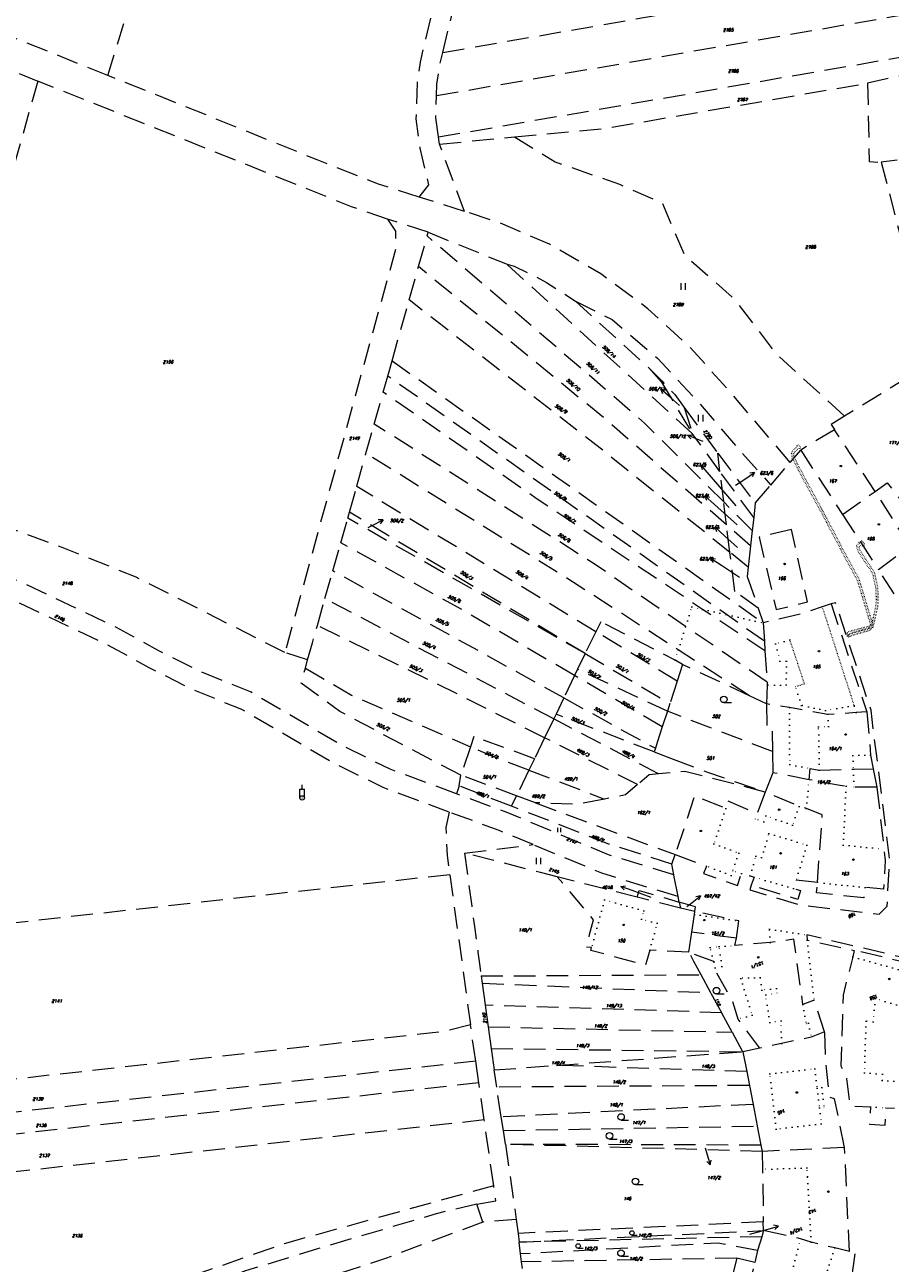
# Model space of a CAD drawing. Header units: metres. Extents: x -626722 to -621116, y -1178216 to -1174550.
# Tile 38 of 86: x -624368 to -624170, y -1176769 to -1176484. Entities that reach past the tile are written whole.
import ezdxf
from ezdxf.enums import TextEntityAlignment as Align

# ---------------------------------------------------------------- set-up
doc = ezdxf.new("R2010")
doc.units = ezdxf.units.M
doc.header["$MEASUREMENT"] = 0
doc.linetypes.add('DASHEDX2', pattern=[1.5, 1, -0.5])
doc.linetypes.add('DOT', pattern=[0.25, 0, -0.25])
for name, color, linetype, lineweight in [('8_kat_KN_Hranice parcel', 200, 'DASHEDX2', 25), ('8_kat_KN_PČ popisy', 210, 'Continuous', 0), ('8_kat_KN_Slučkové čáry', 200, 'DOT', 25), ('8_kat_KN_Značky budov', 7, 'Continuous', 0), ('8_kat_KN_Značky kultur', 7, 'Continuous', 0), ('8_kat_KN_Čísla parcel', 200, 'Continuous', 25)]:
    doc.layers.add(name, color=color, linetype=linetype, lineweight=lineweight)
doc.layers.add('8_kat_KN_Věcná_břemena', color=206, linetype='DOT')
doc.styles.add('Style-ITALICS', font='ITALICS.shx')

# ---------------------------------------------------------------- blocks, each defined once
blk = doc.blocks.new('4.02')
at = {"layer": '8_kat_KN_Značky budov', "color": 7, "linetype": 'Continuous', "lineweight": 13}
blk.add_circle((-0.01, 0), 0.175, dxfattribs=at)
blk = doc.blocks.new('1029_143')
at = {"layer": '8_kat_KN_PČ popisy', "color": 6, "linetype": 'Continuous', "lineweight": 0}
for p, q in [((-2.82, 1.03), (-1.71, 1.15)), ((0, 0), (-2.82, 1.03)), ((-2.82, 1.03), (-2.05, 0.21))]:
    blk.add_line(p, q, dxfattribs=at)
blk = doc.blocks.new('1029_22')
at = {"layer": '8_kat_KN_PČ popisy', "color": 6, "linetype": 'Continuous', "lineweight": 0}
for p, q in [((0, 0), (2.36, 1.85)), ((2.36, 1.85), (1.27, 1.63)), ((2.36, 1.85), (1.88, 0.84))]:
    blk.add_line(p, q, dxfattribs=at)
blk = doc.blocks.new('1029_213')
at = {"layer": '8_kat_KN_PČ popisy', "color": 6, "linetype": 'Continuous', "lineweight": 0}
for p, q in [((0, 0), (2.67, 1.36)), ((2.67, 1.36), (1.55, 1.35)), ((2.67, 1.36), (2.01, 0.46))]:
    blk.add_line(p, q, dxfattribs=at)
blk = doc.blocks.new('1029_72')
at = {"layer": '8_kat_KN_PČ popisy', "color": 6, "linetype": 'Continuous', "lineweight": 0}
for p, q in [((0, 0), (2.89, 0.83)), ((2.89, 0.83), (1.78, 1.03)), ((2.89, 0.83), (2.06, 0.07))]:
    blk.add_line(p, q, dxfattribs=at)
blk = doc.blocks.new('1029_152')
at = {"layer": '8_kat_KN_PČ popisy', "color": 6, "linetype": 'Continuous', "lineweight": 0}
for p, q in [((0, 0), (0.88, -2.87)), ((0.88, -2.87), (0.11, -2.06)), ((0.88, -2.87), (1.06, -1.77))]:
    blk.add_line(p, q, dxfattribs=at)
blk = doc.blocks.new('1029_168')
at = {"layer": '8_kat_KN_PČ popisy', "color": 6, "linetype": 'Continuous', "lineweight": 0}
for p, q in [((-2.78, 1.12), (-1.67, 1.21)), ((0, 0), (-2.78, 1.12)), ((-2.78, 1.12), (-2.04, 0.28))]:
    blk.add_line(p, q, dxfattribs=at)
blk = doc.blocks.new('1029_95')
at = {"layer": '8_kat_KN_PČ popisy', "color": 6, "linetype": 'Continuous', "lineweight": 0}
for p, q in [((0, 0), (-2.26, 1.97)), ((-2.26, 1.97), (-1.18, 1.69)), ((-2.26, 1.97), (-1.84, 0.93))]:
    blk.add_line(p, q, dxfattribs=at)
blk = doc.blocks.new('1029_64')
at = {"layer": '8_kat_KN_PČ popisy', "color": 6, "linetype": 'Continuous', "lineweight": 0}
for p, q in [((0, 0), (-2.52, 1.63)), ((-2.52, 1.63), (-1.4, 1.51)), ((-2.52, 1.63), (-1.95, 0.67))]:
    blk.add_line(p, q, dxfattribs=at)
blk = doc.blocks.new('1029_166')
at = {"layer": '8_kat_KN_PČ popisy', "color": 6, "linetype": 'Continuous', "lineweight": 0}
for p, q in [((0, 0), (-2.23, 2.01)), ((-2.23, 2.01), (-1.15, 1.71)), ((-2.23, 2.01), (-1.82, 0.97))]:
    blk.add_line(p, q, dxfattribs=at)
blk = doc.blocks.new('1029_255')
at = {"layer": '8_kat_KN_PČ popisy', "color": 6, "linetype": 'Continuous', "lineweight": 0}
for p, q in [((0, 0), (-1.97, 2.27)), ((-1.97, 2.27), (-0.93, 1.84)), ((-1.97, 2.27), (-1.69, 1.18))]:
    blk.add_line(p, q, dxfattribs=at)
blk = doc.blocks.new('1029_41')
at = {"layer": '8_kat_KN_PČ popisy', "color": 6, "linetype": 'Continuous', "lineweight": 0}
for p, q in [((0, 0), (2.49, 1.68)), ((2.49, 1.68), (1.38, 1.53)), ((2.49, 1.68), (1.94, 0.7))]:
    blk.add_line(p, q, dxfattribs=at)
blk = doc.blocks.new('3.04')
at = {"layer": '8_kat_KN_Značky kultur', "color": 7, "linetype": 'Continuous', "lineweight": 13}
blk.add_line((0.01, 0), (1.76, 0), dxfattribs=at)
blk.add_circle((0.01, 0.75), 0.75, dxfattribs=at)
blk = doc.blocks.new('3.04_2')
at = {"layer": '8_kat_KN_Značky kultur', "color": 7, "linetype": 'Continuous', "lineweight": 13}
blk.add_line((0.01, 0), (1.18, 0), dxfattribs=at)
blk.add_circle((0, 0.5), 0.502, dxfattribs=at)
blk = doc.blocks.new('3.06_1')
at = {"layer": '8_kat_KN_Značky kultur', "color": 7, "linetype": 'Continuous', "lineweight": 13}
for p, q in [((-0.34, 0), (-0.34, 1)), ((0.33, 0), (0.33, 1))]:
    blk.add_line(p, q, dxfattribs=at)
blk = doc.blocks.new('3.06')
at = {"layer": '8_kat_KN_Značky kultur', "color": 7, "linetype": 'Continuous', "lineweight": 13}
for p, q in [((-0.51, 0), (-0.51, 1.5)), ((0.49, 0), (0.49, 1.5))]:
    blk.add_line(p, q, dxfattribs=at)
blk = doc.blocks.new('4.11')
at = {"layer": '8_kat_KN_Značky budov', "lineweight": 13}
for p, q in [((0, 2), (0, 3)), ((-0.5, 2), (0.5, 2)), ((-0.5, 0), (-0.5, 2)), ((0.5, 0), (0.5, 2))]:
    blk.add_line(p, q, dxfattribs=at)
for radius in [0.5, 0.0303]:
    blk.add_circle((0, 0), radius, dxfattribs=at)

msp = doc.modelspace()

# ---------------------------------------------------------------- linework, layer by layer
at = {"layer": '8_kat_KN_Hranice parcel', "lineweight": 13, "ltscale": 5}
for p, q in [((-624272.36, -1176490.58), (-624129.11, -1176465.74)), ((-624273.8, -1176500.5), (-624127.08, -1176475.06)), ((-624272.36, -1176490.58), (-624269.81, -1176480.02)), ((-624349.3, -1176495.88), (-624384.15, -1176481.91)), ((-624273.36, -1176510.01), (-624127.41, -1176484.77)), ((-624365.41, -1176497.17), (-624392.45, -1176593.15)), ((-624369.67, -1176495.43), (-624365.41, -1176497.17)), ((-624273.11, -1176511.64), (-624273.36, -1176510.01)), ((-624273.11, -1176511.64), (-624255.93, -1176510)), ((-624267.37, -1176527.1), (-624273.11, -1176511.64)), ((-624160.56, -1176514.44), (-624171.64, -1176515.82)), ((-624267.37, -1176527.1), (-624277.79, -1176523.8)), ((-624275.73, -1176531.87), (-624285.05, -1176528.87)), ((-624277.96, -1176539.8), (-624275.98, -1176532.75)), ((-624275.98, -1176532.75), (-624275.73, -1176531.87)), ((-624275.73, -1176531.87), (-624257.59, -1176539.26)), ((-624280.1, -1176547.44), (-624277.96, -1176539.8)), ((-624215.05, -1176578.15), (-624257.59, -1176539.26)), ((-624284.04, -1176561.44), (-624280.1, -1176547.44)), ((-624241.9, -1176547.76), (-624225.02, -1176563.05)), ((-624285.02, -1176564.94), (-624284.04, -1176561.44)), ((-624284.04, -1176561.44), (-624198.77, -1176621.63)), ((-624286.07, -1176568.66), (-624285.02, -1176564.94)), ((-624225.02, -1176563.05), (-624222.12, -1176566.32)), ((-624165.29, -1176565.15), (-624180.08, -1176574.16)), ((-624222.12, -1176566.32), (-624215.05, -1176578.15)), ((-624288.12, -1176575.97), (-624286.07, -1176568.66)), ((-624216.89, -1176572.16), (-624209.22, -1176582.64)), ((-624216.89, -1176572.16), (-624215.05, -1176578.15)), ((-624290.02, -1176582.72), (-624288.12, -1176575.97)), ((-624208.7, -1176586.85), (-624215.05, -1176578.15)), ((-624182.35, -1176577.29), (-624190.15, -1176581.96)), ((-624173.07, -1176591.44), (-624182.35, -1176577.29)), ((-624209.22, -1176582.64), (-624200.59, -1176594.15)), ((-624208.7, -1176586.85), (-624209.22, -1176582.64)), ((-624192.57, -1176584.78), (-624190.15, -1176581.96)), ((-624190.15, -1176581.96), (-624180.51, -1176596.76)), ((-624197.04, -1176590), (-624192.57, -1176584.78)), ((-624200.95, -1176597.47), (-624208.7, -1176586.85)), ((-624207.83, -1176593.86), (-624208.7, -1176586.85)), ((-624293.83, -1176596.23), (-624292.15, -1176590.31)), ((-624237.2, -1176623.69), (-624292.15, -1176590.31)), ((-624200.59, -1176594.15), (-624197.04, -1176590)), ((-624201.26, -1176600.4), (-624207.83, -1176593.86)), ((-624207.18, -1176599.16), (-624207.83, -1176593.86)), ((-624200.59, -1176594.15), (-624200.95, -1176597.47)), ((-624180.51, -1176596.76), (-624173.07, -1176591.44)), ((-624165.02, -1176604.03), (-624173.07, -1176591.44)), ((-624294.22, -1176597.61), (-624293.83, -1176596.23)), ((-624180.51, -1176596.76), (-624172.29, -1176609.4)), ((-624295.81, -1176603.23), (-624294.22, -1176597.61)), ((-624239.66, -1176628.71), (-624294.22, -1176597.61)), ((-624201.65, -1176603.98), (-624207.18, -1176599.16)), ((-624206.4, -1176605.47), (-624207.18, -1176599.16)), ((-624200.95, -1176597.47), (-624201.26, -1176600.4)), ((-624201.26, -1176600.4), (-624201.65, -1176603.98)), ((-624297.64, -1176609.71), (-624295.81, -1176603.23)), ((-624202.18, -1176608.86), (-624206.4, -1176605.47)), ((-624205.29, -1176614.45), (-624206.4, -1176605.47)), ((-624201.65, -1176603.98), (-624202.18, -1176608.86)), ((-624172.29, -1176609.4), (-624165.02, -1176604.03)), ((-624299.44, -1176616.09), (-624297.64, -1176609.71)), ((-624202.18, -1176608.86), (-624202.41, -1176611.01)), ((-624202.41, -1176611.01), (-624199.88, -1176618.29)), ((-624164.55, -1176621.29), (-624172.29, -1176609.4)), ((-624301.19, -1176622.27), (-624299.44, -1176616.09)), ((-624246.88, -1176643.72), (-624299.44, -1176616.09)), ((-624199.88, -1176618.29), (-624205.29, -1176614.45)), ((-624199.88, -1176618.29), (-624198.77, -1176621.63)), ((-624183.15, -1176617.3), (-624174.95, -1176642.1)), ((-624236.07, -1176621.4), (-624237.2, -1176623.69)), ((-624198.77, -1176621.63), (-624198.49, -1176625.89)), ((-624237.2, -1176623.69), (-624239.66, -1176628.71)), ((-624218.51, -1176635.05), (-624237.2, -1176623.69)), ((-624198.49, -1176625.89), (-624198.35, -1176628.12)), ((-624198.35, -1176628.12), (-624197.88, -1176635.28)), ((-624303.42, -1176630.17), (-624308.65, -1176628.48)), ((-624303.95, -1176632.05), (-624303.42, -1176630.17)), ((-624239.66, -1176628.71), (-624241.43, -1176632.32)), ((-624239.66, -1176628.71), (-624220.2, -1176640.22)), ((-624242.12, -1176633.76), (-624244.57, -1176638.89)), ((-624241.43, -1176632.32), (-624242.12, -1176633.76)), ((-624221.94, -1176645.56), (-624242.12, -1176633.76)), ((-624220.77, -1176641.98), (-624241.43, -1176632.32)), ((-624217.27, -1176631.26), (-624218.51, -1176635.05)), ((-624201.93, -1176638.41), (-624217.27, -1176631.26)), ((-624218.51, -1176635.05), (-624220.2, -1176640.22)), ((-624244.57, -1176638.89), (-624246.36, -1176642.64)), ((-624244.57, -1176638.89), (-624223.54, -1176650.47)), ((-624197.99, -1176640.25), (-624201.93, -1176638.41)), ((-624220.77, -1176641.98), (-624221.94, -1176645.56)), ((-624220.2, -1176640.22), (-624220.77, -1176641.98)), ((-624196.61, -1176651.21), (-624220.77, -1176641.98)), ((-624174.95, -1176642.1), (-624174.08, -1176652.04)), ((-624246.88, -1176643.72), (-624248.99, -1176648.08)), ((-624246.36, -1176642.64), (-624246.88, -1176643.72)), ((-624222.79, -1176656.37), (-624246.88, -1176643.72)), ((-624223.81, -1176651.28), (-624246.36, -1176642.64)), ((-624265.24, -1176647.8), (-624266.04, -1176650.14)), ((-624251.31, -1176652.88), (-624265.24, -1176647.8)), ((-624248.99, -1176648.08), (-624251.31, -1176652.88)), ((-624227.63, -1176658.83), (-624248.99, -1176648.08)), ((-624221.94, -1176645.56), (-624223.1, -1176649.11)), ((-624266.04, -1176650.14), (-624268.25, -1176656.65)), ((-624223.54, -1176650.47), (-624223.81, -1176651.28)), ((-624223.1, -1176649.11), (-624223.54, -1176650.47)), ((-624251.31, -1176652.88), (-624252.58, -1176655.5)), ((-624223.81, -1176651.28), (-624219.43, -1176652.96)), ((-624196.61, -1176651.21), (-624196.55, -1176656.09)), ((-624174.08, -1176652.04), (-624173.46, -1176655.18)), ((-624268.63, -1176659.11), (-624268.25, -1176656.65)), ((-624255.42, -1176661.4), (-624268.25, -1176656.65)), ((-624252.58, -1176655.5), (-624255.42, -1176661.4)), ((-624252.58, -1176655.5), (-624235.21, -1176662.14)), ((-624196.55, -1176656.09), (-624198.28, -1176660.54)), ((-624188.21, -1176657.7), (-624196.55, -1176656.09)), ((-624188.21, -1176657.7), (-624187.96, -1176655.11)), ((-624187.96, -1176655.11), (-624185.87, -1176655.5)), ((-624185.87, -1176655.5), (-624178.05, -1176655.3)), ((-624178.05, -1176655.3), (-624173.46, -1176655.18)), ((-624173.46, -1176655.18), (-624172.63, -1176659.4)), ((-624268.63, -1176659.11), (-624269.22, -1176660.93)), ((-624256.57, -1176663.79), (-624268.63, -1176659.11)), ((-624256.57, -1176663.79), (-624255.42, -1176661.4)), ((-624251.11, -1176663), (-624255.42, -1176661.4)), ((-624267.4, -1176674.54), (-624251.63, -1176672.61)), ((-624219.77, -1176677.13), (-624218.97, -1176674.9)), ((-624270.76, -1176679.52), (-624435.5, -1176697.77)), ((-624270.76, -1176679.52), (-624266.01, -1176714.05)), ((-624219.29, -1176679.52), (-624219.77, -1176677.13)), ((-624218.3, -1176684.54), (-624219.29, -1176679.52)), ((-624227.68, -1176684.7), (-624246.08, -1176680)), ((-624217.76, -1176687.24), (-624227.68, -1176684.7)), ((-624218.04, -1176685.81), (-624218.3, -1176684.54)), ((-624218.04, -1176685.81), (-624217.76, -1176687.24)), ((-624214.46, -1176687.96), (-624217.76, -1176687.24)), ((-624215.83, -1176697.36), (-624215.16, -1176692.73)), ((-624204.93, -1176694.14), (-624215.16, -1176692.73)), ((-624263.54, -1176702.8), (-624213.03, -1176702.52)), ((-624263.54, -1176702.8), (-624263.31, -1176704.47)), ((-624263.31, -1176704.47), (-624210.79, -1176706.65)), ((-624263.31, -1176704.47), (-624262.62, -1176709.53)), ((-624210.79, -1176706.65), (-624213.03, -1176702.52)), ((-624208.3, -1176711.23), (-624210.79, -1176706.65)), ((-624208.3, -1176711.23), (-624262.62, -1176709.53)), ((-624262.62, -1176709.53), (-624261.94, -1176714.48)), ((-624205.87, -1176715.72), (-624208.3, -1176711.23)), ((-624264.8, -1176722.38), (-624266.01, -1176714.05)), ((-624261.94, -1176714.48), (-624205.87, -1176715.72)), ((-624261.94, -1176714.48), (-624261.27, -1176719.44)), ((-624203.44, -1176720.2), (-624205.87, -1176715.72)), ((-624199.53, -1176719.37), (-624203.44, -1176720.2)), ((-624261.27, -1176719.44), (-624203.44, -1176720.2)), ((-624261.27, -1176719.44), (-624260.59, -1176724.39)), ((-624246.22, -1176723.34), (-624203.44, -1176720.2)), ((-624203.44, -1176720.2), (-624202.55, -1176724.78)), ((-624264.8, -1176722.38), (-624462.12, -1176744.23)), ((-624264.08, -1176727.35), (-624264.8, -1176722.38)), ((-624260.59, -1176724.39), (-624246.22, -1176723.34)), ((-624259.99, -1176728.32), (-624260.59, -1176724.39)), ((-624202.55, -1176724.78), (-624246.22, -1176723.34)), ((-624202.55, -1176724.78), (-624201.94, -1176727.96)), ((-624264.08, -1176727.35), (-624462.27, -1176749.3)), ((-624262.85, -1176735.88), (-624264.08, -1176727.35)), ((-624201.94, -1176727.96), (-624259.99, -1176728.32)), ((-624258.93, -1176735.19), (-624259.99, -1176728.32)), ((-624201.94, -1176727.96), (-624201.1, -1176732.29)), ((-624201.1, -1176732.29), (-624258.93, -1176735.19)), ((-624201.1, -1176732.29), (-624200.13, -1176737.3)), ((-624262.85, -1176735.88), (-624429.46, -1176754.33)), ((-624260.67, -1176750.99), (-624262.85, -1176735.88)), ((-624258.46, -1176738.29), (-624258.93, -1176735.19)), ((-624258.46, -1176738.29), (-624200.13, -1176737.3)), ((-624257.98, -1176741.48), (-624258.46, -1176738.29)), ((-624200.13, -1176737.3), (-624199.28, -1176741.67)), ((-624199.28, -1176741.67), (-624257.98, -1176741.48)), ((-624199.01, -1176743.09), (-624257.98, -1176741.48)), ((-624257.98, -1176741.48), (-624255.5, -1176758.79)), ((-624199.28, -1176741.67), (-624199.01, -1176743.09)), ((-624180.06, -1176742.22), (-624199.01, -1176743.09)), ((-624178.95, -1176766.1), (-624180.06, -1176742.22)), ((-624263.19, -1176759.34), (-624264.53, -1176755.2)), ((-624255.5, -1176758.79), (-624263.19, -1176759.34)), ((-624255.5, -1176758.79), (-624255.04, -1176761.95)), ((-624198.73, -1176759.32), (-624255.04, -1176761.95)), ((-624255.04, -1176761.95), (-624254.81, -1176763.94)), ((-624254.81, -1176763.94), (-624198.67, -1176761.3)), ((-624198.67, -1176761.3), (-624199.09, -1176762.72)), ((-624198.67, -1176761.3), (-624198.73, -1176759.32)), ((-624199.09, -1176762.72), (-624254.81, -1176763.94)), ((-624254.5, -1176766.68), (-624254.81, -1176763.94)), ((-624199.09, -1176762.72), (-624200.04, -1176765.9)), ((-624254.26, -1176768.49), (-624254.5, -1176766.68)), ((-624204.79, -1176767.64), (-624254.26, -1176768.49)), ((-624200.67, -1176768.63), (-624204.79, -1176767.64)), ((-624200.04, -1176765.9), (-624200.67, -1176768.63)), ((-624253.09, -1176777.45), (-624254.26, -1176768.49))]:
    msp.add_line(p, q, dxfattribs=at)
at = {"layer": '8_kat_KN_Hranice parcel', "lineweight": 13, "ltscale": 5, "flags": 128}
for points in [[(-624349.3, -1176495.88), (-624306.56, -1176356.38), (-624263.81, -1176216.87)], [(-624277.79, -1176523.8), (-624275.57, -1176520.98), (-624277.54, -1176512.61), (-624278.47, -1176505.87), (-624278.21, -1176497.49), (-624277.52, -1176492.79), (-624265.4, -1176442.46), (-624258.11, -1176407.25), (-624253.27, -1176385.09), (-624242.43, -1176332.44), (-624230.02, -1176278.17), (-624228.28, -1176262.34), (-624228.78, -1176248.27), (-624230.08, -1176231.42)], [(-624273.8, -1176500.5), (-624273.72, -1176497.89), (-624273.09, -1176493.65), (-624272.36, -1176490.58)], [(-624140.67, -1176490.56), (-624159.96, -1176494.28), (-624174.78, -1176497.64)], [(-624285.05, -1176528.87), (-624293.38, -1176526.03), (-624325.22, -1176513.25), (-624365.41, -1176497.17)], [(-624277.79, -1176523.8), (-624287.18, -1176520.82), (-624301.22, -1176515.26), (-624333.62, -1176502.17), (-624349.3, -1176495.88)], [(-624255.93, -1176510), (-624234.84, -1176507.99), (-624174.78, -1176497.64)], [(-624174.78, -1176497.64), (-624174.4, -1176515.67), (-624171.64, -1176515.82)], [(-624273.36, -1176510.01), (-624273.96, -1176505.63), (-624273.8, -1176500.5)], [(-624255.93, -1176510), (-624246.57, -1176515.72), (-624231.78, -1176520.86), (-624221.95, -1176525.19), (-624216.96, -1176536.96), (-624205.52, -1176547.13), (-624195.82, -1176559.79), (-624180.08, -1176574.16)], [(-624171.64, -1176515.82), (-624166.45, -1176535.9), (-624163.94, -1176545.59), (-624158.34, -1176549.05), (-624139.59, -1176542.01)], [(-624192.57, -1176584.78), (-624206.05, -1176568.95), (-624215.49, -1176558.42), (-624225.26, -1176549.46), (-624236.1, -1176541.42), (-624247.85, -1176534.63), (-624259.47, -1176529.66), (-624267.37, -1176527.1)], [(-624285.05, -1176528.87), (-624283.26, -1176531.67), (-624283.14, -1176535.46), (-624308.65, -1176628.48)], [(-624207.83, -1176593.86), (-624226.01, -1176575.76), (-624275.98, -1176532.75)], [(-624207.18, -1176599.16), (-624235.45, -1176574.48), (-624277.96, -1176539.8)], [(-624257.59, -1176539.26), (-624255.98, -1176539.7), (-624252.46, -1176541.35), (-624248.56, -1176543.41), (-624241.9, -1176547.76)], [(-624206.4, -1176605.47), (-624236.23, -1176581.52), (-624280.1, -1176547.44)], [(-624241.9, -1176547.76), (-624233.48, -1176551.96), (-624222.97, -1176560.91), (-624213.59, -1176570.96), (-624204.91, -1176581.17), (-624197.04, -1176590)], [(-624198.49, -1176625.89), (-624207.18, -1176619.77), (-624285.02, -1176564.94)], [(-624225.02, -1176563.05), (-624222.06, -1176566.06), (-624219.09, -1176569.16), (-624216.89, -1176572.16)], [(-624198.35, -1176628.12), (-624212.69, -1176618.55), (-624250.94, -1176593.05), (-624286.07, -1176568.66)], [(-624180.08, -1176574.16), (-624183.17, -1176576.04), (-624182.35, -1176577.29)], [(-624197.88, -1176635.28), (-624216.58, -1176622.5), (-624237.84, -1176607.95), (-624288.12, -1176575.97)], [(-624292.15, -1176590.31), (-624292.05, -1176589.94), (-624290.02, -1176582.72)], [(-624201.93, -1176638.41), (-624218.28, -1176627.88), (-624243.64, -1176611.53), (-624290.02, -1176582.72)], [(-624269.22, -1176660.93), (-624284.49, -1176655.28), (-624295.51, -1176649.85), (-624316.56, -1176637.5), (-624327.8, -1176632.99), (-624337.73, -1176628), (-624347.48, -1176622.66), (-624369.54, -1176612.14), (-624427.46, -1176593.68), (-624446.95, -1176588.43), (-624455.73, -1176584.24)], [(-624173.07, -1176591.44), (-624170.28, -1176589.45), (-624160.91, -1176601.5)], [(-624308.65, -1176628.48), (-624342.82, -1176611.15), (-624359.83, -1176604.34), (-624385.01, -1176595.11), (-624392.45, -1176593.15)], [(-624239.66, -1176628.71), (-624287.86, -1176599.81), (-624293.83, -1176596.23)], [(-624270.87, -1176665.12), (-624286.06, -1176659.5), (-624297.6, -1176653.84), (-624318.55, -1176641.55), (-624329.65, -1176637.1), (-624339.82, -1176631.98), (-624349.64, -1176626.61), (-624371.19, -1176616.34), (-624428.24, -1176598.16)], [(-624192.25, -1176600.22), (-624199.71, -1176601.94), (-624195.76, -1176618.6), (-624188.55, -1176616.83), (-624192.25, -1176600.22)], [(-624242.12, -1176633.76), (-624267.89, -1176618.68), (-624295.81, -1176603.23)], [(-624244.57, -1176638.89), (-624271.69, -1176623.96), (-624297.64, -1176609.71)], [(-624201.5, -1176681.96), (-624201.8, -1176683.01), (-624190.32, -1176686.48), (-624172.15, -1176688.57), (-624170.3, -1176686.79), (-624169.7, -1176676.23), (-624173.99, -1176641.72), (-624182.14, -1176617.03), (-624183.15, -1176617.3)], [(-624183.15, -1176617.3), (-624185.21, -1176617.99), (-624190.61, -1176619.74), (-624198.77, -1176621.63)], [(-624303.42, -1176630.17), (-624302.31, -1176626.24), (-624301.19, -1176622.27)], [(-624248.99, -1176648.08), (-624268.47, -1176638.27), (-624301.19, -1176622.27)], [(-624217.27, -1176631.26), (-624219.02, -1176630.22), (-624236.07, -1176621.4)], [(-624268.25, -1176656.65), (-624281.44, -1176649.75), (-624295.99, -1176642.03), (-624304.92, -1176635.48), (-624303.95, -1176632.05)], [(-624303.95, -1176632.05), (-624293.36, -1176638.27), (-624266.04, -1176650.14)], [(-624197.88, -1176635.28), (-624197.84, -1176635.98), (-624197.99, -1176640.25)], [(-624174.95, -1176642.1), (-624177.37, -1176642.27), (-624183.91, -1176642.73), (-624192.75, -1176641.12), (-624197.99, -1176640.25)], [(-624197.99, -1176640.25), (-624197.93, -1176645.16), (-624196.69, -1176645.19), (-624196.61, -1176651.21)], [(-624252.58, -1176655.5), (-624261.81, -1176651.97), (-624266.04, -1176650.14)], [(-624219.43, -1176652.96), (-624211.59, -1176655.96), (-624198.28, -1176660.54)], [(-624222.79, -1176656.37), (-624224.97, -1176656.59), (-624227.63, -1176658.83)], [(-624198.28, -1176660.54), (-624216.79, -1176655.78), (-624222.79, -1176656.37)], [(-624227.63, -1176658.83), (-624230.41, -1176661.18), (-624235.21, -1176662.14)], [(-624172.63, -1176659.4), (-624177.92, -1176659.4), (-624179.71, -1176659.19), (-624181.51, -1176658.98), (-624188.21, -1176657.7)], [(-624172.63, -1176659.4), (-624171.03, -1176673.62), (-624170.72, -1176676.24), (-624171.12, -1176682.87), (-624175.35, -1176682.44), (-624175.67, -1176684.87), (-624186.49, -1176683.68), (-624186.3, -1176681.32)], [(-624219.29, -1176679.52), (-624234.31, -1176674.96), (-624257.78, -1176665.17), (-624269.22, -1176660.93)], [(-624235.21, -1176662.14), (-624241.45, -1176663.38), (-624251.11, -1176663)], [(-624198.28, -1176660.54), (-624200.17, -1176665.47), (-624206.79, -1176662.61), (-624207.35, -1176664.29), (-624214.54, -1176661.4), (-624218.97, -1176674.9)], [(-624186.3, -1176681.32), (-624185.18, -1176665.77), (-624188.85, -1176664.33), (-624190.52, -1176663.82), (-624198.28, -1176660.54)], [(-624270.87, -1176665.12), (-624271.7, -1176668.65), (-624271.36, -1176675.08), (-624270.76, -1176679.52)], [(-624251.63, -1176672.61), (-624259.43, -1176669.36), (-624270.87, -1176665.12)], [(-624219.77, -1176677.13), (-624234.2, -1176672.47), (-624256.57, -1176663.79)], [(-624251.11, -1176663), (-624244.76, -1176665.35), (-624218.97, -1176674.9)], [(-624218.3, -1176684.54), (-624235.83, -1176679.2), (-624251.63, -1176672.61)], [(-624246.08, -1176680), (-624249.96, -1176679.01), (-624267.4, -1176674.54)], [(-624267.4, -1176674.54), (-624266.38, -1176681.97), (-624265.73, -1176686.75), (-624265.1, -1176691.41), (-624264.62, -1176694.87), (-624264.29, -1176697.29), (-624263.92, -1176699.98), (-624263.54, -1176702.8)], [(-624218.97, -1176674.9), (-624211.78, -1176677.57), (-624212.49, -1176679.26), (-624204.67, -1176681.98), (-624203.75, -1176679.23), (-624201.77, -1176679.8), (-624200.81, -1176680.08), (-624201.5, -1176681.96)], [(-624215.83, -1176697.36), (-624224.84, -1176696.9), (-624225.43, -1176698.98), (-624225.81, -1176700.35), (-624231.84, -1176698.7), (-624238.37, -1176696.92), (-624238.18, -1176696.22), (-624239.38, -1176696.16), (-624239.28, -1176695.77), (-624238.64, -1176693.25), (-624237.77, -1176689.87), (-624246.08, -1176680)], [(-624186.3, -1176681.32), (-624191.19, -1176680.76), (-624191.8, -1176682.71), (-624190.17, -1176683.15), (-624190.82, -1176685.19), (-624201.5, -1176681.96)], [(-624227.68, -1176684.7), (-624227.25, -1176683.12), (-624218.04, -1176685.81)], [(-624214.46, -1176687.96), (-624214.3, -1176686.9), (-624218.04, -1176685.81)], [(-624215.16, -1176692.73), (-624214.56, -1176688.64), (-624214.46, -1176687.96)], [(-624204.93, -1176694.14), (-624204.34, -1176690.16), (-624214.46, -1176687.96)], [(-624123.4, -1176726.21), (-624121.42, -1176723.61), (-624143.48, -1176706.88), (-624157.04, -1176700.86), (-624177.58, -1176696), (-624188.76, -1176693.36), (-624188.63, -1176694.55), (-624177.84, -1176696.93)], [(-624184.64, -1176715.62), (-624187.05, -1176708.32), (-624189.64, -1176709.37), (-624191.71, -1176694.37), (-624197.13, -1176695.12), (-624205.3, -1176695.77), (-624204.93, -1176694.14)], [(-624213.03, -1176702.52), (-624214.7, -1176699.45), (-624215.83, -1176697.36)], [(-624199.53, -1176719.37), (-624204.51, -1176712.73), (-624205.72, -1176708.72), (-624209.59, -1176701.84), (-624209.76, -1176700.92), (-624210.12, -1176699.46), (-624215.83, -1176697.36)], [(-624177.84, -1176696.93), (-624178.19, -1176698.4), (-624180.42, -1176707.2), (-624180.93, -1176723.44), (-624179.59, -1176726.33), (-624178.84, -1176732.63), (-624174.14, -1176732.87), (-624174.34, -1176736.86), (-624170.76, -1176737.04), (-624170.55, -1176733.06), (-624168.56, -1176733.16)], [(-624159.14, -1176703.66), (-624165.08, -1176702.04), (-624164.87, -1176699.98), (-624177.84, -1176696.93)], [(-624266.01, -1176714.05), (-624272.28, -1176715.6), (-624461.91, -1176736.6)], [(-624184.64, -1176715.62), (-624187.72, -1176716.86), (-624194.26, -1176718.23), (-624194.57, -1176718.3), (-624199.19, -1176719.32), (-624199.53, -1176719.37)], [(-624180.06, -1176742.22), (-624182.36, -1176731.05), (-624183.49, -1176730.67), (-624184.41, -1176721.91), (-624184.64, -1176715.62)], [(-624199.01, -1176743.09), (-624198.93, -1176747.25), (-624198.73, -1176759.32)], [(-624260.67, -1176750.99), (-624308.53, -1176764.24), (-624335.77, -1176773.73), (-624405.13, -1176788.06), (-624412.3, -1176789.1), (-624419.21, -1176787.5), (-624430.33, -1176782.68)], [(-624264.53, -1176755.2), (-624260.17, -1176754.44), (-624260.67, -1176750.99)], [(-624264.53, -1176755.2), (-624273.89, -1176757.45), (-624301.13, -1176765.51), (-624317.7, -1176770.57), (-624334.78, -1176776.56), (-624367.43, -1176783.32), (-624404.52, -1176791), (-624412.43, -1176792.15), (-624420.39, -1176790.31), (-624430.45, -1176783.83)], [(-624263.19, -1176759.34), (-624285.53, -1176767.7), (-624310.58, -1176775.85), (-624337.93, -1176784.51), (-624397.85, -1176795.39), (-624406.74, -1176797.1), (-624413.68, -1176797.74), (-624421.5, -1176796.94), (-624427.95, -1176794.61), (-624430.1, -1176792.89)], [(-624178.95, -1176766.1), (-624182.34, -1176765.28), (-624187.77, -1176763.97), (-624190.17, -1176763.19), (-624198.67, -1176761.3)], [(-624200.04, -1176765.9), (-624209.2, -1176764.17), (-624254.5, -1176766.68)], [(-624204.79, -1176767.64), (-624206.34, -1176773.46), (-624207.12, -1176776.98)], [(-624179.31, -1176779.04), (-624178.07, -1176769.96), (-624177.56, -1176766.24), (-624178.95, -1176766.1)], [(-624179.31, -1176779.04), (-624183.45, -1176778.18), (-624186.28, -1176777.57), (-624192.47, -1176776.37), (-624201.98, -1176774.29), (-624200.67, -1176768.63)]]:
    msp.add_lwpolyline(points, dxfattribs=at)
at = {"layer": '8_kat_KN_PČ popisy', "lineweight": 0}
for p, q in [((-624218.02, -1176571.7), (-624220.09, -1176569.88)), ((-624212.55, -1176579.97), (-624213.36, -1176579.65)), ((-624204.95, -1176594.78), (-624211.11, -1176587.62)), ((-624205.1, -1176590.01), (-624203.24, -1176588.78)), ((-624204.75, -1176599.13), (-624209.94, -1176594.45)), ((-624289.5, -1176599.71), (-624288.77, -1176599.34)), ((-624204.65, -1176604.3), (-624207.68, -1176601.62)), ((-624204.19, -1176611.21), (-624208.33, -1176608.49)), ((-624224.48, -1176684.77), (-624228.66, -1176683.23)), ((-624216.29, -1176686.86), (-624215.5, -1176686.24)), ((-624212.12, -1176742.27), (-624211.79, -1176743.36)), ((-624201.86, -1176762.15), (-624198.14, -1176761.11))]:
    msp.add_line(p, q, dxfattribs=at)
at = {"layer": '8_kat_KN_Slučkové čáry', "lineweight": 0, "ltscale": 5}
for p, q in [((-624216.58, -1176622.5), (-624215.16, -1176618.01)), ((-624215.16, -1176618.01), (-624212.69, -1176618.55)), ((-624212.69, -1176618.55), (-624207.18, -1176619.77)), ((-624207.18, -1176619.77), (-624198.77, -1176621.63)), ((-624218.28, -1176627.88), (-624216.58, -1176622.5)), ((-624219.02, -1176630.22), (-624218.28, -1176627.88)), ((-624192.64, -1176625.54), (-624195.9, -1176626.51)), ((-624195.9, -1176626.51), (-624194.97, -1176630.43)), ((-624194.97, -1176630.43), (-624193.42, -1176630.44)), ((-624193.42, -1176630.44), (-624193.47, -1176635.93)), ((-624193.47, -1176635.93), (-624197.84, -1176635.98)), ((-624189.96, -1176640.61), (-624191.32, -1176636.29)), ((-624192.75, -1176641.12), (-624192.67, -1176654.22)), ((-624184.41, -1176641.8), (-624189.96, -1176640.61)), ((-624177.89, -1176640.66), (-624184.41, -1176641.8)), ((-624177.37, -1176642.27), (-624177.89, -1176640.66)), ((-624183.74, -1176645.46), (-624183.91, -1176642.73)), ((-624186.03, -1176645.52), (-624183.74, -1176645.46)), ((-624185.87, -1176655.5), (-624186.03, -1176645.52)), ((-624174.08, -1176652.04), (-624178.15, -1176652.12)), ((-624178.15, -1176652.12), (-624178.05, -1176655.3)), ((-624192.67, -1176654.22), (-624191.24, -1176654.49)), ((-624191.24, -1176654.49), (-624187.96, -1176655.11)), ((-624178.05, -1176655.3), (-624177.92, -1176659.4)), ((-624188.85, -1176664.33), (-624188.21, -1176657.7)), ((-624179.71, -1176659.19), (-624180.37, -1176672.72)), ((-624207.35, -1176664.29), (-624210.07, -1176672.42)), ((-624190.52, -1176663.82), (-624192.01, -1176668.16)), ((-624200.54, -1176666.75), (-624200.17, -1176665.47)), ((-624198.59, -1176667.4), (-624200.54, -1176666.75)), ((-624198.12, -1176665.99), (-624198.59, -1176667.4)), ((-624192.01, -1176668.16), (-624198.12, -1176665.99)), ((-624199.12, -1176675.59), (-624197.43, -1176670.02)), ((-624197.43, -1176670.02), (-624188.7, -1176672.72)), ((-624210.07, -1176672.42), (-624204.39, -1176674.56)), ((-624188.7, -1176672.72), (-624191.19, -1176680.76)), ((-624180.37, -1176672.72), (-624171.03, -1176673.62)), ((-624204.39, -1176674.56), (-624205.8, -1176678.65)), ((-624201.77, -1176679.8), (-624200.45, -1176675.25)), ((-624200.45, -1176675.25), (-624199.12, -1176675.59)), ((-624206.15, -1176679.67), (-624211.78, -1176677.57)), ((-624205.8, -1176678.65), (-624206.15, -1176679.67)), ((-624203.75, -1176679.23), (-624205.8, -1176678.65)), ((-624191.8, -1176682.71), (-624200.81, -1176680.08)), ((-624175.35, -1176682.44), (-624186.3, -1176681.32)), ((-624235.2, -1176685.32), (-624238.18, -1176696.22)), ((-624226.19, -1176687.81), (-624235.2, -1176685.32)), ((-624226.75, -1176689.74), (-624226.19, -1176687.81)), ((-624223.09, -1176690.69), (-624226.75, -1176689.74)), ((-624224.84, -1176696.9), (-624223.09, -1176690.69)), ((-624214.56, -1176688.64), (-624204.34, -1176690.16)), ((-624197.13, -1176695.12), (-624197.3, -1176692.04)), ((-624197.3, -1176692.04), (-624188.76, -1176693.36)), ((-624210.93, -1176696.22), (-624208.88, -1176696.06)), ((-624210.12, -1176699.46), (-624210.93, -1176696.22)), ((-624208.88, -1176696.06), (-624205.3, -1176695.77)), ((-624208.27, -1176700.58), (-624208.88, -1176696.06)), ((-624188.63, -1176694.55), (-624187.05, -1176708.32)), ((-624178.19, -1176698.4), (-624165.08, -1176702.04)), ((-624209.76, -1176700.92), (-624208.27, -1176700.58)), ((-624199.43, -1176703.13), (-624203.92, -1176703.34)), ((-624203.92, -1176703.34), (-624201.3, -1176711.82)), ((-624199.08, -1176706.07), (-624199.43, -1176703.13)), ((-624195.71, -1176705.67), (-624199.08, -1176706.07)), ((-624198.19, -1176707.14), (-624195.57, -1176706.75)), ((-624197.24, -1176713.47), (-624198.19, -1176707.14)), ((-624195.57, -1176706.75), (-624195.71, -1176705.67)), ((-624172.99, -1176708), (-624173.52, -1176713.34)), ((-624168.14, -1176709.41), (-624172.99, -1176708)), ((-624189.64, -1176709.37), (-624188.91, -1176713.72)), ((-624201.3, -1176711.82), (-624204.51, -1176712.73)), ((-624194.63, -1176713.12), (-624197.24, -1176713.47)), ((-624194.57, -1176718.3), (-624194.63, -1176713.12)), ((-624188.91, -1176713.72), (-624188.39, -1176713.64)), ((-624188.39, -1176713.64), (-624187.72, -1176716.86)), ((-624175.12, -1176713.15), (-624175.51, -1176725.08)), ((-624173.52, -1176713.34), (-624175.12, -1176713.15)), ((-624197.22, -1176725.31), (-624186.89, -1176724.13)), ((-624186.89, -1176724.13), (-624186.38, -1176728.55)), ((-624175.51, -1176725.08), (-624171.36, -1176725.34)), ((-624195.76, -1176737.99), (-624197.22, -1176725.31)), ((-624171.36, -1176725.34), (-624171.45, -1176726.83)), ((-624171.45, -1176726.83), (-624166.58, -1176727.01)), ((-624186.38, -1176728.55), (-624185.28, -1176728.43)), ((-624186.38, -1176728.55), (-624185.86, -1176733.08)), ((-624185.28, -1176728.43), (-624184.76, -1176732.96)), ((-624184.76, -1176732.96), (-624185.86, -1176733.08)), ((-624185.86, -1176733.08), (-624185.43, -1176736.8)), ((-624174.14, -1176732.87), (-624170.55, -1176733.06)), ((-624185.43, -1176736.8), (-624195.76, -1176737.99)), ((-624188.7, -1176746.87), (-624198.93, -1176747.25)), ((-624188.59, -1176748.9), (-624188.7, -1176746.87)), ((-624187.77, -1176763.97), (-624188.59, -1176748.9)), ((-624191.79, -1176769.51), (-624190.17, -1176763.19)), ((-624182.34, -1176765.28), (-624186.28, -1176777.57))]:
    msp.add_line(p, q, dxfattribs=at)
at = {"layer": '8_kat_KN_Slučkové čáry', "lineweight": 0, "flags": 128}
for points in [[(-624185.21, -1176617.99), (-624178.66, -1176638.26), (-624177.89, -1176640.66)], [(-624191.32, -1176636.29), (-624189.27, -1176635.65), (-624192.64, -1176625.54)]]:
    msp.add_lwpolyline(points, dxfattribs=at)
at = {"layer": '8_kat_KN_Věcná_břemena', "lineweight": 0, "flags": 128}
for points in [[(-624178.97, -1176624.18), (-624174.27, -1176622.93), (-624173.55, -1176622.71), (-624173.67, -1176621.68), (-624176.73, -1176611.57), (-624179.73, -1176606.07), (-624184.17, -1176597.58), (-624188.78, -1176589.09), (-624191.62, -1176583.67), (-624191.73, -1176582.81), (-624191.68, -1176582.54), (-624190.63, -1176581.56), (-624190.49, -1176581.7), (-624190.16, -1176581.36), (-624190.8, -1176580.73), (-624191.13, -1176581.06), (-624190.99, -1176581.2), (-624192.14, -1176582.3), (-624192.23, -1176582.77), (-624192.18, -1176583.69), (-624191.97, -1176584.08), (-624189.22, -1176589.33), (-624184.61, -1176597.82), (-624180.17, -1176606.31), (-624177.19, -1176611.77), (-624174.17, -1176621.78), (-624174.11, -1176622.31), (-624174.43, -1176622.45), (-624179.45, -1176623.78), (-624179.49, -1176624.88), (-624178.99, -1176624.9), (-624178.97, -1176624.18)], [(-624175.85, -1176603.93), (-624176.45, -1176603.01), (-624176.77, -1176603.22), (-624176.62, -1176603.45), (-624177.36, -1176603.89), (-624176.98, -1176605.22), (-624173.65, -1176610.3), (-624172.91, -1176613.51), (-624172.81, -1176616.58), (-624172.96, -1176617.96), (-624173.62, -1176621.08), (-624173.99, -1176622.43), (-624174.54, -1176622.88), (-624178.32, -1176623.95), (-624179.33, -1176624.4), (-624179.13, -1176624.87), (-624178.16, -1176624.44), (-624174.3, -1176623.34), (-624173.55, -1176622.71), (-624173.14, -1176621.2), (-624172.46, -1176618.04), (-624172.31, -1176616.6), (-624172.41, -1176613.45), (-624173.17, -1176610.15), (-624176.52, -1176605), (-624176.78, -1176604.14), (-624176.34, -1176603.88), (-624176.17, -1176604.14), (-624175.85, -1176603.93)], [(-624176.45, -1176603.01), (-624175.85, -1176603.93), (-624175.42, -1176603.65), (-624176.02, -1176602.73), (-624176.45, -1176603.01)]]:
    msp.add_lwpolyline(points, close=True, dxfattribs=at)

# ---------------------------------------------------------------- block references
at = {"layer": '8_kat_KN_PČ popisy', "lineweight": 0}
for name, p in [('1029_95', (-624220.09, -1176569.88)), ('1029_168', (-624213.36, -1176579.65)), ('1029_255', (-624211.11, -1176587.62)), ('1029_41', (-624203.24, -1176588.78)), ('1029_166', (-624209.94, -1176594.45)), ('1029_213', (-624288.77, -1176599.34)), ('1029_166', (-624207.68, -1176601.62)), ('1029_64', (-624208.33, -1176608.49)), ('1029_143', (-624228.66, -1176683.23)), ('1029_22', (-624215.5, -1176686.24)), ('1029_152', (-624211.79, -1176743.36)), ('1029_72', (-624198.14, -1176761.11))]:
    msp.add_blockref(name, p, dxfattribs=at)
at = {"layer": '8_kat_KN_Značky budov', "lineweight": 13}
for name, p in [('4.02', (-624180.92, -1176585.64)), ('4.02', (-624172.19, -1176599.04)), ('4.02', (-624193.82, -1176608.11)), ('4.02', (-624185.95, -1176628.16)), ('4.02', (-624179.82, -1176647.31)), ('4.11', (-624304.68, -1176661.89)), ('4.02', (-624195.08, -1176664.59)), ('4.02', (-624213.08, -1176669.46)), ('4.02', (-624194.74, -1176674.6)), ('4.02', (-624178.03, -1176676.05)), ('4.02', (-624230.78, -1176691.06)), ('4.02', (-624212.3, -1176689.96)), ('4.02', (-624199.89, -1176698.53)), ('4.02', (-624169.77, -1176703.47)), ('4.02', (-624191.03, -1176729.57)), ('4.02', (-624183.77, -1176752.36))]:
    msp.add_blockref(name, p, dxfattribs=at)
at = {"layer": '8_kat_KN_Značky kultur', "lineweight": 13}
for name, p in [('3.06', (-624217.12, -1176545.12)), ('3.06', (-624213.08, -1176575.35)), ('3.04', (-624207.8, -1176639.99)), ('3.06_1', (-624245.57, -1176669.78)), ('3.06', (-624250.35, -1176677.11)), ('3.04', (-624209.49, -1176706.92)), ('3.04', (-624231.43, -1176735.94)), ('3.04', (-624234.07, -1176740.28)), ('3.04', (-624228.12, -1176750.74)), ('3.04_2', (-624228.92, -1176762.33)), ('3.04_2', (-624241.27, -1176765.34)), ('3.04', (-624231.44, -1176767.21))]:
    msp.add_blockref(name, p, dxfattribs=at)

# ---------------------------------------------------------------- texts
at = {"layer": '8_kat_KN_Čísla parcel', "lineweight": 0, "style": 'Style-ITALICS'}
for s, p in [('2785', (-624208, -1176485.76)), ('2786', (-624206.84, -1176495.2)), ('2787', (-624204.77, -1176501.77)), ('2788', (-624189.1, -1176535.64)), ('2789', (-624219.51, -1176548.88)), ('2150', (-624336.7, -1176562.05)), ('2149', (-624293.91, -1176579.59)), ('171/1', (-624169.96, -1176580.6)), ('167', (-624183.72, -1176589.4)), ('168', (-624175.04, -1176602.69)), ('166', (-624195.42, -1176611.78)), ('2148', (-624359.87, -1176612.94)), ('165', (-624187.45, -1176632.1)), ('505/1', (-624282.94, -1176639.77)), ('502', (-624210.47, -1176643.48)), ('164/1', (-624183.8, -1176650.9)), ('501', (-624211.78, -1176653.1)), ('504/1', (-624263.18, -1176657.44)), ('499/1', (-624244.46, -1176657.88)), ('164/2', (-624186.48, -1176658.6)), ('499/2', (-624251.98, -1176661.83)), ('162/1', (-624227.79, -1176665.6)), ('161', (-624197.43, -1176678.15)), ('163', (-624180.94, -1176679.66)), ('149/1', (-624255, -1176692.58)), ('149/12', (-624240.46, -1176705.78)), ('2141', (-624362.28, -1176708.91)), ('149/13', (-624234.94, -1176709.99)), ('149/2', (-624237.69, -1176714.61)), ('149/3', (-624241.83, -1176719.13)), ('149/4', (-624247.46, -1176723.14)), ('148/3', (-624213, -1176723.93)), ('148/2', (-624233.44, -1176727.49)), ('2139', (-624366.62, -1176731.41)), ('148/1', (-624234.1, -1176732.75)), ('147/1', (-624228.89, -1176736.84)), ('2138', (-624365.89, -1176737.49)), ('147/3', (-624231.96, -1176741.17)), ('2137', (-624365.12, -1176744.4)), ('146', (-624230.9, -1176754.3)), ('142/5', (-624227.54, -1176762.74)), ('2136', (-624357.57, -1176762.83)), ('142/3', (-624239.98, -1176765.77)), ('140/2', (-624229.54, -1176768.12))]:
    msp.add_text(s, height=0.7, dxfattribs=at).set_placement(p)
for s, rotation, p in [('506/14', 317, (-624235.779, -1176558.321)), ('506/11', 318, (-624239.468, -1176562.131)), ('506/10', 319, (-624244.047, -1176566.001)), ('506/9', 327, (-624246.712, -1176571.952)), ('2790', 308, (-624212.529, -1176577.583)), ('506/1', 326, (-624245.975, -1176583.014)), ('506/8', 327, (-624246.912, -1176591.962)), ('506/7', 327, (-624244.802, -1176597.132)), ('506/6', 327, (-624245.962, -1176601.532)), ('506/5', 327, (-624250.122, -1176605.702)), ('506/3', 327, (-624268.422, -1176610.182)), ('506/4', 327, (-624255.672, -1176610.092)), ('505/6', 336, (-624271.285, -1176615.856)), ('2146', 334, (-624361.662, -1176620.303)), ('505/5', 336, (-624274.055, -1176621.126)), ('505/4', 336, (-624277.095, -1176626.526)), ('503/1', 329, (-624232.647, -1176631.708)), ('503/3', 329, (-624227.807, -1176629.098)), ('505/3', 336, (-624280.125, -1176631.796)), ('503/2', 329, (-624239.107, -1176632.958)), ('500/4', 331, (-624231.372, -1176640.183)), ('500/2', 332, (-624237.659, -1176641.55)), ('505/2', 336, (-624287.645, -1176645.226)), ('500/3', 337, (-624242.922, -1176643.852)), ('499/3', 332, (-624241.739, -1176651.01)), ('499/4', 332, (-624231.299, -1176651.38)), ('504/2', 338, (-624262.728, -1176651.788)), ('498/1', 341, (-624264.816, -1176660.973)), ('2147', 338, (-624244.028, -1176671.588)), ('498/2', 340, (-624238.42, -1176670.988)), ('2145', 342, (-624248.132, -1176678.558)), ('160', 201, (-624177.52, -1176688.14)), ('152', 296, (-624209.983, -1176708.132)), ('158', 201, (-624172.59, -1176707)), ('2140', 97, (-624262.276, -1176713.666)), ('145', 201, (-624193.78, -1176733.31)), ('143', 201, (-624186.6, -1176756.15))]:
    msp.add_text(s, height=0.7, rotation=rotation, dxfattribs=at).set_placement(p)
for s, p in [('506/13', (-624223.23, -1176568.25)), ('506/12', (-624218.383, -1176579.13)), ('623/5', (-624213.422, -1176585.63)), ('623/6', (-624198.009, -1176587.56)), ('623/4', (-624212.839, -1176592.78)), ('506/2', (-624282.933, -1176598.49)), ('623/3', (-624210.542, -1176599.99)), ('623/2', (-624211.866, -1176607.28)), ('4018', (-624234.635, -1176682.8)), ('497/42', (-624210.599, -1176684.79)), ('151/2', (-624209.245, -1176693.36)), ('150', (-624231.374, -1176695.03)), ('147/2', (-624210.124, -1176749.5))]:
    msp.add_text(s, height=0.7, dxfattribs=at).set_placement(p, align=Align.CENTER)
msp.add_text('151/1', height=0.7, rotation=201, dxfattribs=at).set_placement((-624200.027, -1176700.186), align=Align.MIDDLE_CENTER)
msp.add_text('142/4', height=0.7, rotation=201, dxfattribs=at).set_placement((-624191.174, -1176760.98), align=Align.CENTER)

doc.saveas('drawing.dxf')
